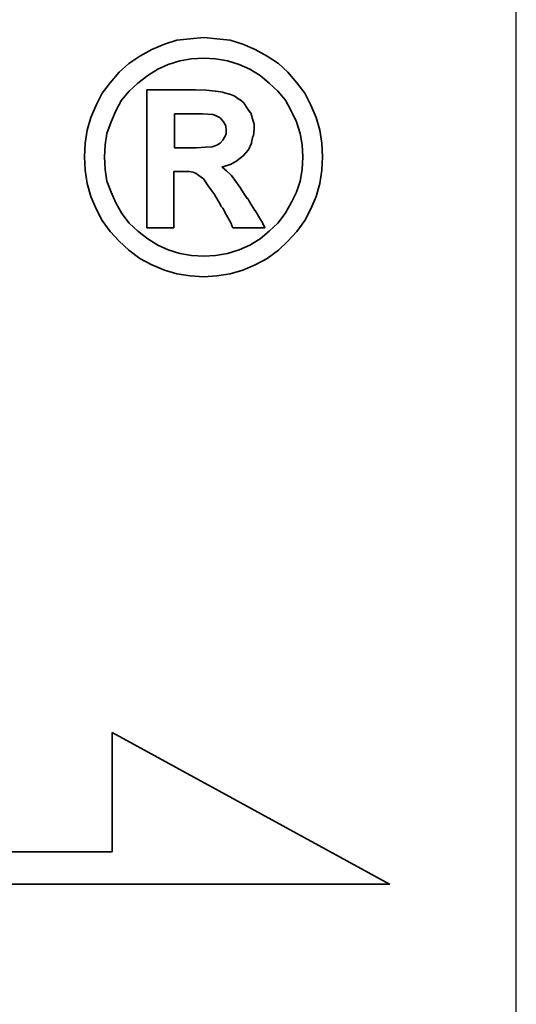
# Model space of a CAD drawing. Header units: millimetres. Extents: x -69 to 445, y -85 to 100.
# Tile 109 of 112: x 299.93 to 301.44, y 2.01 to 5.01. Entities that reach past the tile are written whole.
import ezdxf

# ---------------------------------------------------------------- set-up
doc = ezdxf.new("R2010")
doc.units = ezdxf.units.MM
for name, color, linetype in [('DIM', 4, 'Continuous'), ('layer 1', 7, 'Continuous'), ('OUT', 3, 'Continuous')]:
    doc.layers.add(name, color=color, linetype=linetype)

# ---------------------------------------------------------------- blocks, each defined once
blk = doc.blocks.new('TBI MOTION logo(完整正式版)')
at = {"layer": 'layer 1', "color": 22, "lineweight": 35}
for points, knots in [([(81.20634, 4.98624), (81.20634, 4.98624), (81.18649, 5.32862), (81.18649, 5.32862), (81.18649, 5.32862), (81.18649, 5.32862), (81.13886, 5.66206), (81.13886, 5.66206), (81.13886, 5.66206), (81.13886, 5.66206), (81.04359, 5.97764), (81.04359, 5.97764), (81.04359, 5.97764), (81.04359, 5.97764), (80.91061, 6.29124), (80.91061, 6.29124), (80.91061, 6.29124), (80.91061, 6.29124), (80.75778, 6.58697), (80.75778, 6.58697), (80.75778, 6.58697), (80.75778, 6.58697), (80.5593, 6.85294), (80.5593, 6.85294), (80.5593, 6.85294), (80.5593, 6.85294), (80.33105, 7.1189), (80.33105, 7.1189), (80.33105, 7.1189), (80.33105, 7.1189), (80.09287, 7.33921), (80.09287, 7.33921), (80.09287, 7.33921), (80.09287, 7.33921), (79.815, 7.51982), (79.815, 7.51982), (79.815, 7.51982), (79.815, 7.51982), (79.51133, 7.69051), (79.51133, 7.69051), (79.51133, 7.69051), (79.51133, 7.69051), (79.19773, 7.8235), (79.19773, 7.8235), (79.19773, 7.8235), (79.19773, 7.8235), (78.88215, 7.91877), (78.88215, 7.91877), (78.88215, 7.91877), (78.88215, 7.91877), (78.54871, 7.95846), (78.54871, 7.95846), (78.54871, 7.95846), (78.54871, 7.95846), (78.21526, 7.98625), (78.21526, 7.98625), (78.21526, 7.98625), (78.21526, 7.98625), (77.87388, 7.95846), (77.87388, 7.95846), (77.87388, 7.95846), (77.87388, 7.95846), (77.54044, 7.91877), (77.54044, 7.91877), (77.54044, 7.91877), (77.54044, 7.91877), (77.22485, 7.8235), (77.22485, 7.8235), (77.22485, 7.8235), (77.22485, 7.8235), (76.91027, 7.69051), (76.91027, 7.69051), (76.91027, 7.69051), (76.91027, 7.69051), (76.6056, 7.51982), (76.6056, 7.51982), (76.6056, 7.51982), (76.6056, 7.51982), (76.32972, 7.33921), (76.32972, 7.33921), (76.32972, 7.33921), (76.32972, 7.33921), (76.09154, 7.1189), (76.09154, 7.1189), (76.09154, 7.1189), (76.09154, 7.1189), (75.86329, 6.85294), (75.86329, 6.85294), (75.86329, 6.85294), (75.86329, 6.85294), (75.66382, 6.58697), (75.66382, 6.58697), (75.66382, 6.58697), (75.66382, 6.58697), (75.51099, 6.29124), (75.51099, 6.29124), (75.51099, 6.29124), (75.51099, 6.29124), (75.37702, 5.97764), (75.37702, 5.97764), (75.37702, 5.97764), (75.37702, 5.97764), (75.28175, 5.66206), (75.28175, 5.66206), (75.28175, 5.66206), (75.28175, 5.66206), (75.23411, 5.32862), (75.23411, 5.32862), (75.23411, 5.32862), (75.23411, 5.32862), (75.21625, 4.98624), (75.21625, 4.98624), (75.21625, 4.98624), (75.21625, 4.98624), (75.23411, 4.6528), (75.23411, 4.6528), (75.23411, 4.6528), (75.23411, 4.6528), (75.28175, 4.32035), (75.28175, 4.32035), (75.28175, 4.32035), (75.28175, 4.32035), (75.37702, 3.99583), (75.37702, 3.99583), (75.37702, 3.99583), (75.37702, 3.99583), (75.51099, 3.68224), (75.51099, 3.68224), (75.51099, 3.68224), (75.51099, 3.68224), (75.66382, 3.38749), (75.66382, 3.38749), (75.66382, 3.38749), (75.66382, 3.38749), (75.86329, 3.10963), (75.86329, 3.10963), (75.86329, 3.10963), (75.86329, 3.10963), (76.09154, 2.87145), (76.09154, 2.87145), (76.09154, 2.87145), (76.09154, 2.87145), (76.32972, 2.6432), (76.32972, 2.6432), (76.32972, 2.6432), (76.32972, 2.6432), (76.6056, 2.43381), (76.6056, 2.43381), (76.6056, 2.43381), (76.6056, 2.43381), (76.91027, 2.27205), (76.91027, 2.27205), (76.91027, 2.27205), (76.91027, 2.27205), (77.22485, 2.13906), (77.22485, 2.13906), (77.22485, 2.13906), (77.22485, 2.13906), (77.54044, 2.0438), (77.54044, 2.0438), (77.54044, 2.0438), (77.54044, 2.0438), (77.87388, 1.99616), (77.87388, 1.99616), (77.87388, 1.99616), (77.87388, 1.99616), (78.21526, 1.97631), (78.21526, 1.97631), (78.21526, 1.97631), (78.21526, 1.97631), (78.54871, 1.99616), (78.54871, 1.99616), (78.54871, 1.99616), (78.54871, 1.99616), (78.88215, 2.0438), (78.88215, 2.0438), (78.88215, 2.0438), (78.88215, 2.0438), (79.19773, 2.13906), (79.19773, 2.13906), (79.19773, 2.13906), (79.19773, 2.13906), (79.51133, 2.27205), (79.51133, 2.27205), (79.51133, 2.27205), (79.51133, 2.27205), (79.815, 2.43381), (79.815, 2.43381), (79.815, 2.43381), (79.815, 2.43381), (80.09287, 2.6432), (80.09287, 2.6432), (80.09287, 2.6432), (80.09287, 2.6432), (80.33105, 2.87145), (80.33105, 2.87145), (80.33105, 2.87145), (80.33105, 2.87145), (80.5593, 3.10963), (80.5593, 3.10963), (80.5593, 3.10963), (80.5593, 3.10963), (80.75778, 3.38749), (80.75778, 3.38749), (80.75778, 3.38749), (80.75778, 3.38749), (80.91061, 3.68224), (80.91061, 3.68224), (80.91061, 3.68224), (80.91061, 3.68224), (81.04359, 3.99583), (81.04359, 3.99583), (81.04359, 3.99583), (81.04359, 3.99583), (81.13886, 4.32035), (81.13886, 4.32035), (81.13886, 4.32035), (81.13886, 4.32035), (81.18649, 4.6528), (81.18649, 4.6528), (81.18649, 4.6528), (81.18649, 4.6528), (81.20634, 4.98624), (81.20634, 4.98624)], [0, 0, 0, 0, 0.01785714, 0.01785714, 0.01785714, 0.01785714, 0.03571429, 0.03571429, 0.03571429, 0.03571429, 0.05357143, 0.05357143, 0.05357143, 0.05357143, 0.07142857, 0.07142857, 0.07142857, 0.07142857, 0.08928571, 0.08928571, 0.08928571, 0.08928571, 0.10714286, 0.10714286, 0.10714286, 0.10714286, 0.125, 0.125, 0.125, 0.125, 0.14285714, 0.14285714, 0.14285714, 0.14285714, 0.16071429, 0.16071429, 0.16071429, 0.16071429, 0.17857143, 0.17857143, 0.17857143, 0.17857143, 0.19642857, 0.19642857, 0.19642857, 0.19642857, 0.21428571, 0.21428571, 0.21428571, 0.21428571, 0.23214286, 0.23214286, 0.23214286, 0.23214286, 0.25, 0.25, 0.25, 0.25, 0.26785714, 0.26785714, 0.26785714, 0.26785714, 0.28571429, 0.28571429, 0.28571429, 0.28571429, 0.30357143, 0.30357143, 0.30357143, 0.30357143, 0.32142857, 0.32142857, 0.32142857, 0.32142857, 0.33928571, 0.33928571, 0.33928571, 0.33928571, 0.35714286, 0.35714286, 0.35714286, 0.35714286, 0.375, 0.375, 0.375, 0.375, 0.39285714, 0.39285714, 0.39285714, 0.39285714, 0.41071429, 0.41071429, 0.41071429, 0.41071429, 0.42857143, 0.42857143, 0.42857143, 0.42857143, 0.44642857, 0.44642857, 0.44642857, 0.44642857, 0.46428571, 0.46428571, 0.46428571, 0.46428571, 0.48214286, 0.48214286, 0.48214286, 0.48214286, 0.5, 0.5, 0.5, 0.5, 0.51785714, 0.51785714, 0.51785714, 0.51785714, 0.53571429, 0.53571429, 0.53571429, 0.53571429, 0.55357143, 0.55357143, 0.55357143, 0.55357143, 0.57142857, 0.57142857, 0.57142857, 0.57142857, 0.58928571, 0.58928571, 0.58928571, 0.58928571, 0.60714286, 0.60714286, 0.60714286, 0.60714286, 0.625, 0.625, 0.625, 0.625, 0.64285714, 0.64285714, 0.64285714, 0.64285714, 0.66071429, 0.66071429, 0.66071429, 0.66071429, 0.67857143, 0.67857143, 0.67857143, 0.67857143, 0.69642857, 0.69642857, 0.69642857, 0.69642857, 0.71428571, 0.71428571, 0.71428571, 0.71428571, 0.73214286, 0.73214286, 0.73214286, 0.73214286, 0.75, 0.75, 0.75, 0.75, 0.76785714, 0.76785714, 0.76785714, 0.76785714, 0.78571429, 0.78571429, 0.78571429, 0.78571429, 0.80357143, 0.80357143, 0.80357143, 0.80357143, 0.82142857, 0.82142857, 0.82142857, 0.82142857, 0.83928571, 0.83928571, 0.83928571, 0.83928571, 0.85714286, 0.85714286, 0.85714286, 0.85714286, 0.875, 0.875, 0.875, 0.875, 0.89285714, 0.89285714, 0.89285714, 0.89285714, 0.91071429, 0.91071429, 0.91071429, 0.91071429, 0.92857143, 0.92857143, 0.92857143, 0.92857143, 0.94642857, 0.94642857, 0.94642857, 0.94642857, 0.96428571, 0.96428571, 0.96428571, 0.96428571, 0.98214286, 0.98214286, 0.98214286, 0.98214286, 1, 1, 1, 1]), ([(80.71014, 4.98624), (80.71014, 4.98624), (80.69129, 5.29091), (80.69129, 5.29091), (80.69129, 5.29091), (80.69129, 5.29091), (80.64464, 5.57672), (80.64464, 5.57672), (80.64464, 5.57672), (80.64464, 5.57672), (80.54937, 5.87245), (80.54937, 5.87245), (80.54937, 5.87245), (80.54937, 5.87245), (80.41639, 6.14833), (80.41639, 6.14833), (80.41639, 6.14833), (80.41639, 6.14833), (80.27349, 6.41429), (80.27349, 6.41429), (80.27349, 6.41429), (80.27349, 6.41429), (80.08295, 6.64255), (80.08295, 6.64255), (80.08295, 6.64255), (80.08295, 6.64255), (79.86264, 6.84301), (79.86264, 6.84301), (79.86264, 6.84301), (79.86264, 6.84301), (79.63439, 7.03355), (79.63439, 7.03355), (79.63439, 7.03355), (79.63439, 7.03355), (79.37835, 7.1963), (79.37835, 7.1963), (79.37835, 7.1963), (79.37835, 7.1963), (79.10246, 7.30944), (79.10246, 7.30944), (79.10246, 7.30944), (79.10246, 7.30944), (78.81665, 7.40471), (78.81665, 7.40471), (78.81665, 7.40471), (78.81665, 7.40471), (78.511, 7.45234), (78.511, 7.45234), (78.511, 7.45234), (78.511, 7.45234), (78.21526, 7.47219), (78.21526, 7.47219), (78.21526, 7.47219), (78.21526, 7.47219), (77.9106, 7.45234), (77.9106, 7.45234), (77.9106, 7.45234), (77.9106, 7.45234), (77.61685, 7.40471), (77.61685, 7.40471), (77.61685, 7.40471), (77.61685, 7.40471), (77.32012, 7.30944), (77.32012, 7.30944), (77.32012, 7.30944), (77.32012, 7.30944), (77.06309, 7.1963), (77.06309, 7.1963), (77.06309, 7.1963), (77.06309, 7.1963), (76.80606, 7.03355), (76.80606, 7.03355), (76.80606, 7.03355), (76.80606, 7.03355), (76.55797, 6.84301), (76.55797, 6.84301), (76.55797, 6.84301), (76.55797, 6.84301), (76.34063, 6.64255), (76.34063, 6.64255), (76.34063, 6.64255), (76.34063, 6.64255), (76.1491, 6.41429), (76.1491, 6.41429), (76.1491, 6.41429), (76.1491, 6.41429), (76.0062, 6.14833), (76.0062, 6.14833), (76.0062, 6.14833), (76.0062, 6.14833), (75.88314, 5.87245), (75.88314, 5.87245), (75.88314, 5.87245), (75.88314, 5.87245), (75.77794, 5.57672), (75.77794, 5.57672), (75.77794, 5.57672), (75.77794, 5.57672), (75.73924, 5.29091), (75.73924, 5.29091), (75.73924, 5.29091), (75.73924, 5.29091), (75.72039, 4.98624), (75.72039, 4.98624), (75.72039, 4.98624), (75.72039, 4.98624), (75.73924, 4.67165), (75.73924, 4.67165), (75.73924, 4.67165), (75.73924, 4.67165), (75.77794, 4.37791), (75.77794, 4.37791), (75.77794, 4.37791), (75.77794, 4.37791), (75.88314, 4.10102), (75.88314, 4.10102), (75.88314, 4.10102), (75.88314, 4.10102), (76.0062, 3.83407), (76.0062, 3.83407), (76.0062, 3.83407), (76.0062, 3.83407), (76.15902, 3.56811), (76.15902, 3.56811), (76.15902, 3.56811), (76.15902, 3.56811), (76.34063, 3.32001), (76.34063, 3.32001), (76.34063, 3.32001), (76.34063, 3.32001), (76.55797, 3.11955), (76.55797, 3.11955), (76.55797, 3.11955), (76.55797, 3.11955), (76.80606, 2.92901), (76.80606, 2.92901), (76.80606, 2.92901), (76.80606, 2.92901), (77.06309, 2.76725), (77.06309, 2.76725), (77.06309, 2.76725), (77.06309, 2.76725), (77.32012, 2.65412), (77.32012, 2.65412), (77.32012, 2.65412), (77.32012, 2.65412), (77.61685, 2.55786), (77.61685, 2.55786), (77.61685, 2.55786), (77.61685, 2.55786), (77.9106, 2.51022), (77.9106, 2.51022), (77.9106, 2.51022), (77.9106, 2.51022), (78.21526, 2.49137), (78.21526, 2.49137), (78.21526, 2.49137), (78.21526, 2.49137), (78.511, 2.51022), (78.511, 2.51022), (78.511, 2.51022), (78.511, 2.51022), (78.81665, 2.55786), (78.81665, 2.55786), (78.81665, 2.55786), (78.81665, 2.55786), (79.10246, 2.65412), (79.10246, 2.65412), (79.10246, 2.65412), (79.10246, 2.65412), (79.37835, 2.76725), (79.37835, 2.76725), (79.37835, 2.76725), (79.37835, 2.76725), (79.63439, 2.92901), (79.63439, 2.92901), (79.63439, 2.92901), (79.63439, 2.92901), (79.86264, 3.11955), (79.86264, 3.11955), (79.86264, 3.11955), (79.86264, 3.11955), (80.08295, 3.32001), (80.08295, 3.32001), (80.08295, 3.32001), (80.08295, 3.32001), (80.26356, 3.56811), (80.26356, 3.56811), (80.26356, 3.56811), (80.26356, 3.56811), (80.41639, 3.83407), (80.41639, 3.83407), (80.41639, 3.83407), (80.41639, 3.83407), (80.54937, 4.10102), (80.54937, 4.10102), (80.54937, 4.10102), (80.54937, 4.10102), (80.64464, 4.37791), (80.64464, 4.37791), (80.64464, 4.37791), (80.64464, 4.37791), (80.69129, 4.67165), (80.69129, 4.67165), (80.69129, 4.67165), (80.69129, 4.67165), (80.71014, 4.98624), (80.71014, 4.98624)], [0, 0, 0, 0, 0.01923077, 0.01923077, 0.01923077, 0.01923077, 0.03846154, 0.03846154, 0.03846154, 0.03846154, 0.05769231, 0.05769231, 0.05769231, 0.05769231, 0.07692308, 0.07692308, 0.07692308, 0.07692308, 0.09615385, 0.09615385, 0.09615385, 0.09615385, 0.11538462, 0.11538462, 0.11538462, 0.11538462, 0.13461538, 0.13461538, 0.13461538, 0.13461538, 0.15384615, 0.15384615, 0.15384615, 0.15384615, 0.17307692, 0.17307692, 0.17307692, 0.17307692, 0.19230769, 0.19230769, 0.19230769, 0.19230769, 0.21153846, 0.21153846, 0.21153846, 0.21153846, 0.23076923, 0.23076923, 0.23076923, 0.23076923, 0.25, 0.25, 0.25, 0.25, 0.26923077, 0.26923077, 0.26923077, 0.26923077, 0.28846154, 0.28846154, 0.28846154, 0.28846154, 0.30769231, 0.30769231, 0.30769231, 0.30769231, 0.32692308, 0.32692308, 0.32692308, 0.32692308, 0.34615385, 0.34615385, 0.34615385, 0.34615385, 0.36538462, 0.36538462, 0.36538462, 0.36538462, 0.38461538, 0.38461538, 0.38461538, 0.38461538, 0.40384615, 0.40384615, 0.40384615, 0.40384615, 0.42307692, 0.42307692, 0.42307692, 0.42307692, 0.44230769, 0.44230769, 0.44230769, 0.44230769, 0.46153846, 0.46153846, 0.46153846, 0.46153846, 0.48076923, 0.48076923, 0.48076923, 0.48076923, 0.5, 0.5, 0.5, 0.5, 0.51923077, 0.51923077, 0.51923077, 0.51923077, 0.53846154, 0.53846154, 0.53846154, 0.53846154, 0.55769231, 0.55769231, 0.55769231, 0.55769231, 0.57692308, 0.57692308, 0.57692308, 0.57692308, 0.59615385, 0.59615385, 0.59615385, 0.59615385, 0.61538462, 0.61538462, 0.61538462, 0.61538462, 0.63461538, 0.63461538, 0.63461538, 0.63461538, 0.65384615, 0.65384615, 0.65384615, 0.65384615, 0.67307692, 0.67307692, 0.67307692, 0.67307692, 0.69230769, 0.69230769, 0.69230769, 0.69230769, 0.71153846, 0.71153846, 0.71153846, 0.71153846, 0.73076923, 0.73076923, 0.73076923, 0.73076923, 0.75, 0.75, 0.75, 0.75, 0.76923077, 0.76923077, 0.76923077, 0.76923077, 0.78846154, 0.78846154, 0.78846154, 0.78846154, 0.80769231, 0.80769231, 0.80769231, 0.80769231, 0.82692308, 0.82692308, 0.82692308, 0.82692308, 0.84615385, 0.84615385, 0.84615385, 0.84615385, 0.86538462, 0.86538462, 0.86538462, 0.86538462, 0.88461538, 0.88461538, 0.88461538, 0.88461538, 0.90384615, 0.90384615, 0.90384615, 0.90384615, 0.92307692, 0.92307692, 0.92307692, 0.92307692, 0.94230769, 0.94230769, 0.94230769, 0.94230769, 0.96153846, 0.96153846, 0.96153846, 0.96153846, 0.98076923, 0.98076923, 0.98076923, 0.98076923, 1, 1, 1, 1]), ([(76.78721, 3.2823), (76.78721, 3.2823), (76.78721, 3.32001), (76.78721, 3.32001), (76.78721, 3.32001), (76.78721, 3.32001), (76.78721, 3.42422), (76.78721, 3.42422), (76.78721, 3.42422), (76.78721, 3.42422), (76.78721, 3.59689), (76.78721, 3.59689), (76.78721, 3.59689), (76.78721, 3.59689), (76.78721, 3.80529), (76.78721, 3.80529), (76.78721, 3.80529), (76.78721, 3.80529), (76.78721, 4.0524), (76.78721, 4.0524), (76.78721, 4.0524), (76.78721, 4.0524), (76.78721, 4.32035), (76.78721, 4.32035), (76.78721, 4.32035), (76.78721, 4.32035), (76.78721, 4.92868), (76.78721, 4.92868), (76.78721, 4.92868), (76.78721, 4.92868), (76.78721, 5.53801), (76.78721, 5.53801), (76.78721, 5.53801), (76.78721, 5.53801), (76.78721, 5.82482), (76.78721, 5.82482), (76.78721, 5.82482), (76.78721, 5.82482), (76.78721, 6.07291), (76.78721, 6.07291), (76.78721, 6.07291), (76.78721, 6.07291), (76.78721, 6.30017), (76.78721, 6.30017), (76.78721, 6.30017), (76.78721, 6.30017), (76.78721, 6.45399), (76.78721, 6.45399), (76.78721, 6.45399), (76.78721, 6.45399), (76.78721, 6.5572), (76.78721, 6.5572), (76.78721, 6.5572), (76.78721, 6.5572), (76.78721, 6.59689), (76.78721, 6.59689), (76.78721, 6.59689), (76.78721, 6.59689), (76.78721, 6.67232), (76.78721, 6.67232), (76.78721, 6.67232), (76.78721, 6.67232), (76.8537, 6.67232), (76.8537, 6.67232), (76.8537, 6.67232), (76.8537, 6.67232), (76.87355, 6.67232), (76.87355, 6.67232), (76.87355, 6.67232), (76.87355, 6.67232), (76.91027, 6.67232), (76.91027, 6.67232), (76.91027, 6.67232), (76.91027, 6.67232), (77.04424, 6.67232), (77.04424, 6.67232), (77.04424, 6.67232), (77.04424, 6.67232), (77.22485, 6.67232), (77.22485, 6.67232), (77.22485, 6.67232), (77.22485, 6.67232), (77.43524, 6.67232), (77.43524, 6.67232), (77.43524, 6.67232), (77.43524, 6.67232), (77.65357, 6.67232), (77.65357, 6.67232), (77.65357, 6.67232), (77.65357, 6.67232), (77.82625, 6.67232), (77.82625, 6.67232), (77.82625, 6.67232), (77.82625, 6.67232), (77.94037, 6.67232), (77.94037, 6.67232), (77.94037, 6.67232), (77.94037, 6.67232), (77.97709, 6.67232), (77.97709, 6.67232), (77.97709, 6.67232), (77.97709, 6.67232), (77.99694, 6.67232), (77.99694, 6.67232), (77.99694, 6.67232), (77.99694, 6.67232), (78.00686, 6.67232), (78.00686, 6.67232), (78.00686, 6.67232), (78.00686, 6.67232), (78.28275, 6.6624), (78.28275, 6.6624), (78.28275, 6.6624), (78.28275, 6.6624), (78.50107, 6.64255), (78.50107, 6.64255), (78.50107, 6.64255), (78.50107, 6.64255), (78.511, 6.64255), (78.511, 6.64255), (78.511, 6.64255), (78.511, 6.64255), (78.70154, 6.61476), (78.70154, 6.61476), (78.70154, 6.61476), (78.70154, 6.61476), (78.70154, 6.60483), (78.70154, 6.60483), (78.70154, 6.60483), (78.70154, 6.60483), (78.86429, 6.56713), (78.86429, 6.56713), (78.86429, 6.56713), (78.86429, 6.56713), (78.87223, 6.56713), (78.87223, 6.56713), (78.87223, 6.56713), (78.87223, 6.56713), (78.99727, 6.51056), (78.99727, 6.51056), (78.99727, 6.51056), (78.99727, 6.51056), (79.00719, 6.51056), (79.00719, 6.51056), (79.00719, 6.51056), (79.00719, 6.51056), (79.00719, 6.50162), (79.00719, 6.50162), (79.00719, 6.50162), (79.00719, 6.50162), (79.1104, 6.43415), (79.1104, 6.43415), (79.1104, 6.43415), (79.1104, 6.43415), (79.12132, 6.43415), (79.12132, 6.43415), (79.12132, 6.43415), (79.12132, 6.43415), (79.22552, 6.34781), (79.22552, 6.34781), (79.22552, 6.34781), (79.22552, 6.34781), (79.23544, 6.33888), (79.23544, 6.33888), (79.23544, 6.33888), (79.23544, 6.33888), (79.23544, 6.32895), (79.23544, 6.32895), (79.23544, 6.32895), (79.23544, 6.32895), (79.31087, 6.21483), (79.31087, 6.21483), (79.31087, 6.21483), (79.31087, 6.21483), (79.38629, 6.1007), (79.38629, 6.1007), (79.38629, 6.1007), (79.38629, 6.1007), (79.3972, 6.1007), (79.3972, 6.1007), (79.3972, 6.1007), (79.3972, 6.1007), (79.3972, 6.09078), (79.3972, 6.09078), (79.3972, 6.09078), (79.3972, 6.09078), (79.43392, 5.97764), (79.43392, 5.97764), (79.43392, 5.97764), (79.43392, 5.97764), (79.43392, 5.96772), (79.43392, 5.96772), (79.43392, 5.96772), (79.43392, 5.96772), (79.47362, 5.83474), (79.47362, 5.83474), (79.47362, 5.83474), (79.47362, 5.83474), (79.48156, 5.82482), (79.48156, 5.82482), (79.48156, 5.82482), (79.48156, 5.82482), (79.48156, 5.69977), (79.48156, 5.69977), (79.48156, 5.69977), (79.48156, 5.69977), (79.48156, 5.69183), (79.48156, 5.69183), (79.48156, 5.69183), (79.48156, 5.69183), (79.4637, 5.51915), (79.4637, 5.51915), (79.4637, 5.51915), (79.4637, 5.51915), (79.4637, 5.51122), (79.4637, 5.51122), (79.4637, 5.51122), (79.4637, 5.51122), (79.45377, 5.51122), (79.45377, 5.51122), (79.45377, 5.51122), (79.45377, 5.51122), (79.41507, 5.34847), (79.41507, 5.34847), (79.41507, 5.34847), (79.41507, 5.34847), (79.41507, 5.33854), (79.41507, 5.33854), (79.41507, 5.33854), (79.41507, 5.33854), (79.41507, 5.32862), (79.41507, 5.32862), (79.41507, 5.32862), (79.41507, 5.32862), (79.33865, 5.16785), (79.33865, 5.16785), (79.33865, 5.16785), (79.33865, 5.16785), (79.33071, 5.15693), (79.33071, 5.15693), (79.33071, 5.15693), (79.33071, 5.15693), (79.2156, 5.02495), (79.2156, 5.02495), (79.2156, 5.02495), (79.2156, 5.02495), (79.20567, 5.01502), (79.20567, 5.01502), (79.20567, 5.01502), (79.20567, 5.01502), (79.05483, 4.89991), (79.05483, 4.89991), (79.05483, 4.89991), (79.05483, 4.89991), (79.04491, 4.89197), (79.04491, 4.89197), (79.04491, 4.89197), (79.04491, 4.89197), (78.89208, 4.7967), (78.89208, 4.7967), (78.89208, 4.7967), (78.89208, 4.7967), (78.88215, 4.7967), (78.88215, 4.7967), (78.88215, 4.7967), (78.88215, 4.7967), (78.69161, 4.73913), (78.69161, 4.73913), (78.69161, 4.73913), (78.69161, 4.73913), (78.68169, 4.73913), (78.68169, 4.73913), (78.68169, 4.73913), (78.68169, 4.73913), (78.68169, 4.72921), (78.68169, 4.72921), (78.68169, 4.72921), (78.68169, 4.72921), (78.78688, 4.63394), (78.78688, 4.63394), (78.78688, 4.63394), (78.78688, 4.63394), (78.902, 4.52875), (78.902, 4.52875), (78.902, 4.52875), (78.902, 4.52875), (78.91093, 4.52081), (78.91093, 4.52081), (78.91093, 4.52081), (78.91093, 4.52081), (79.02506, 4.36798), (79.02506, 4.36798), (79.02506, 4.36798), (79.02506, 4.36798), (79.1501, 4.1953), (79.1501, 4.1953), (79.1501, 4.1953), (79.1501, 4.1953), (79.1501, 4.18736), (79.1501, 4.18736), (79.1501, 4.18736), (79.1501, 4.18736), (79.29201, 3.96705), (79.29201, 3.96705), (79.29201, 3.96705), (79.29201, 3.96705), (79.31087, 3.93828), (79.31087, 3.93828), (79.31087, 3.93828), (79.31087, 3.93828), (79.32079, 3.93828), (79.32079, 3.93828), (79.32079, 3.93828), (79.32079, 3.93828), (79.3585, 3.87178), (79.3585, 3.87178), (79.3585, 3.87178), (79.3585, 3.87178), (79.50141, 3.64353), (79.50141, 3.64353), (79.50141, 3.64353), (79.50141, 3.64353), (79.51133, 3.64353), (79.51133, 3.64353), (79.51133, 3.64353), (79.51133, 3.64353), (79.64431, 3.41528), (79.64431, 3.41528), (79.64431, 3.41528), (79.64431, 3.41528), (79.68202, 3.3478), (79.68202, 3.3478), (79.68202, 3.3478), (79.68202, 3.3478), (79.70187, 3.31009), (79.70187, 3.31009), (79.70187, 3.31009), (79.70187, 3.31009), (79.7495, 3.2049), (79.7495, 3.2049), (79.7495, 3.2049), (79.7495, 3.2049), (79.64431, 3.2049), (79.64431, 3.2049), (79.64431, 3.2049), (79.64431, 3.2049), (79.62546, 3.2049), (79.62546, 3.2049), (79.62546, 3.2049), (79.62546, 3.2049), (79.53912, 3.2049), (79.53912, 3.2049), (79.53912, 3.2049), (79.53912, 3.2049), (79.31087, 3.2049), (79.31087, 3.2049), (79.31087, 3.2049), (79.31087, 3.2049), (79.08262, 3.2049), (79.08262, 3.2049), (79.08262, 3.2049), (79.08262, 3.2049), (79.00719, 3.2049), (79.00719, 3.2049), (79.00719, 3.2049), (79.00719, 3.2049), (78.98735, 3.2049), (78.98735, 3.2049), (78.98735, 3.2049), (78.98735, 3.2049), (78.94964, 3.2049), (78.94964, 3.2049), (78.94964, 3.2049), (78.94964, 3.2049), (78.92979, 3.24459), (78.92979, 3.24459), (78.92979, 3.24459), (78.92979, 3.24459), (78.91093, 3.2823), (78.91093, 3.2823), (78.91093, 3.2823), (78.91093, 3.2823), (78.91093, 3.29223), (78.91093, 3.29223), (78.91093, 3.29223), (78.91093, 3.29223), (78.89208, 3.3478), (78.89208, 3.3478), (78.89208, 3.3478), (78.89208, 3.3478), (78.78688, 3.52048), (78.78688, 3.52048), (78.78688, 3.52048), (78.78688, 3.52048), (78.69161, 3.7001), (78.69161, 3.7001), (78.69161, 3.7001), (78.69161, 3.7001), (78.6539, 3.7388), (78.6539, 3.7388), (78.6539, 3.7388), (78.6539, 3.7388), (78.64398, 3.74873), (78.64398, 3.74873), (78.64398, 3.74873), (78.64398, 3.74873), (78.64398, 3.75766), (78.64398, 3.75766), (78.64398, 3.75766), (78.64398, 3.75766), (78.63405, 3.78644), (78.63405, 3.78644), (78.63405, 3.78644), (78.63405, 3.78644), (78.48321, 4.04347), (78.48321, 4.04347), (78.48321, 4.04347), (78.48321, 4.04347), (78.33038, 4.2618), (78.33038, 4.2618), (78.33038, 4.2618), (78.33038, 4.2618), (78.20732, 4.43447), (78.20732, 4.43447), (78.20732, 4.43447), (78.20732, 4.43447), (78.09221, 4.52081), (78.09221, 4.52081), (78.09221, 4.52081), (78.09221, 4.52081), (78.02472, 4.56845), (78.02472, 4.56845), (78.02472, 4.56845), (78.02472, 4.56845), (77.9493, 4.60616), (77.9493, 4.60616), (77.9493, 4.60616), (77.9493, 4.60616), (77.8451, 4.61608), (77.8451, 4.61608), (77.8451, 4.61608), (77.8451, 4.61608), (77.71113, 4.61608), (77.71113, 4.61608), (77.71113, 4.61608), (77.71113, 4.61608), (77.69128, 4.61608), (77.69128, 4.61608), (77.69128, 4.61608), (77.69128, 4.61608), (77.67342, 4.61608), (77.67342, 4.61608), (77.67342, 4.61608), (77.67342, 4.61608), (77.5583, 4.61608), (77.5583, 4.61608), (77.5583, 4.61608), (77.5583, 4.61608), (77.46303, 4.61608), (77.46303, 4.61608), (77.46303, 4.61608), (77.46303, 4.61608), (77.46303, 4.54761), (77.46303, 4.54761), (77.46303, 4.54761), (77.46303, 4.54761), (77.46303, 4.47318), (77.46303, 4.47318), (77.46303, 4.47318), (77.46303, 4.47318), (77.46303, 4.24294), (77.46303, 4.24294), (77.46303, 4.24294), (77.46303, 4.24294), (77.46303, 3.99583), (77.46303, 3.99583), (77.46303, 3.99583), (77.46303, 3.99583), (77.46303, 3.72888), (77.46303, 3.72888), (77.46303, 3.72888), (77.46303, 3.72888), (77.46303, 3.51055), (77.46303, 3.51055), (77.46303, 3.51055), (77.46303, 3.51055), (77.46303, 3.42422), (77.46303, 3.42422), (77.46303, 3.42422), (77.46303, 3.42422), (77.46303, 3.35773), (77.46303, 3.35773), (77.46303, 3.35773), (77.46303, 3.35773), (77.46303, 3.30017), (77.46303, 3.30017), (77.46303, 3.30017), (77.46303, 3.30017), (77.46303, 3.2823), (77.46303, 3.2823), (77.46303, 3.2823), (77.46303, 3.2823), (77.46303, 3.2049), (77.46303, 3.2049), (77.46303, 3.2049), (77.46303, 3.2049), (77.39753, 3.2049), (77.39753, 3.2049), (77.39753, 3.2049), (77.39753, 3.2049), (77.37768, 3.2049), (77.37768, 3.2049), (77.37768, 3.2049), (77.37768, 3.2049), (77.32012, 3.2049), (77.32012, 3.2049), (77.32012, 3.2049), (77.32012, 3.2049), (77.12165, 3.2049), (77.12165, 3.2049), (77.12165, 3.2049), (77.12165, 3.2049), (76.94897, 3.2049), (76.94897, 3.2049), (76.94897, 3.2049), (76.94897, 3.2049), (76.8924, 3.2049), (76.8924, 3.2049), (76.8924, 3.2049), (76.8924, 3.2049), (76.8537, 3.2049), (76.8537, 3.2049), (76.8537, 3.2049), (76.8537, 3.2049), (76.78721, 3.2049), (76.78721, 3.2049), (76.78721, 3.2049), (76.78721, 3.2049), (76.78721, 3.2823), (76.78721, 3.2823)], [0, 0, 0, 0, 0.00740741, 0.00740741, 0.00740741, 0.00740741, 0.01481481, 0.01481481, 0.01481481, 0.01481481, 0.02222222, 0.02222222, 0.02222222, 0.02222222, 0.02962963, 0.02962963, 0.02962963, 0.02962963, 0.03703704, 0.03703704, 0.03703704, 0.03703704, 0.04444444, 0.04444444, 0.04444444, 0.04444444, 0.05185185, 0.05185185, 0.05185185, 0.05185185, 0.05925926, 0.05925926, 0.05925926, 0.05925926, 0.06666667, 0.06666667, 0.06666667, 0.06666667, 0.07407407, 0.07407407, 0.07407407, 0.07407407, 0.08148148, 0.08148148, 0.08148148, 0.08148148, 0.08888889, 0.08888889, 0.08888889, 0.08888889, 0.0962963, 0.0962963, 0.0962963, 0.0962963, 0.1037037, 0.1037037, 0.1037037, 0.1037037, 0.11111111, 0.11111111, 0.11111111, 0.11111111, 0.11851852, 0.11851852, 0.11851852, 0.11851852, 0.12592593, 0.12592593, 0.12592593, 0.12592593, 0.13333333, 0.13333333, 0.13333333, 0.13333333, 0.14074074, 0.14074074, 0.14074074, 0.14074074, 0.14814815, 0.14814815, 0.14814815, 0.14814815, 0.15555556, 0.15555556, 0.15555556, 0.15555556, 0.16296296, 0.16296296, 0.16296296, 0.16296296, 0.17037037, 0.17037037, 0.17037037, 0.17037037, 0.17777778, 0.17777778, 0.17777778, 0.17777778, 0.18518519, 0.18518519, 0.18518519, 0.18518519, 0.19259259, 0.19259259, 0.19259259, 0.19259259, 0.2, 0.2, 0.2, 0.2, 0.20740741, 0.20740741, 0.20740741, 0.20740741, 0.21481481, 0.21481481, 0.21481481, 0.21481481, 0.22222222, 0.22222222, 0.22222222, 0.22222222, 0.22962963, 0.22962963, 0.22962963, 0.22962963, 0.23703704, 0.23703704, 0.23703704, 0.23703704, 0.24444444, 0.24444444, 0.24444444, 0.24444444, 0.25185185, 0.25185185, 0.25185185, 0.25185185, 0.25925926, 0.25925926, 0.25925926, 0.25925926, 0.26666667, 0.26666667, 0.26666667, 0.26666667, 0.27407407, 0.27407407, 0.27407407, 0.27407407, 0.28148148, 0.28148148, 0.28148148, 0.28148148, 0.28888889, 0.28888889, 0.28888889, 0.28888889, 0.2962963, 0.2962963, 0.2962963, 0.2962963, 0.3037037, 0.3037037, 0.3037037, 0.3037037, 0.31111111, 0.31111111, 0.31111111, 0.31111111, 0.31851852, 0.31851852, 0.31851852, 0.31851852, 0.32592593, 0.32592593, 0.32592593, 0.32592593, 0.33333333, 0.33333333, 0.33333333, 0.33333333, 0.34074074, 0.34074074, 0.34074074, 0.34074074, 0.34814815, 0.34814815, 0.34814815, 0.34814815, 0.35555556, 0.35555556, 0.35555556, 0.35555556, 0.36296296, 0.36296296, 0.36296296, 0.36296296, 0.37037037, 0.37037037, 0.37037037, 0.37037037, 0.37777778, 0.37777778, 0.37777778, 0.37777778, 0.38518519, 0.38518519, 0.38518519, 0.38518519, 0.39259259, 0.39259259, 0.39259259, 0.39259259, 0.4, 0.4, 0.4, 0.4, 0.40740741, 0.40740741, 0.40740741, 0.40740741, 0.41481481, 0.41481481, 0.41481481, 0.41481481, 0.42222222, 0.42222222, 0.42222222, 0.42222222, 0.42962963, 0.42962963, 0.42962963, 0.42962963, 0.43703704, 0.43703704, 0.43703704, 0.43703704, 0.44444444, 0.44444444, 0.44444444, 0.44444444, 0.45185185, 0.45185185, 0.45185185, 0.45185185, 0.45925926, 0.45925926, 0.45925926, 0.45925926, 0.46666667, 0.46666667, 0.46666667, 0.46666667, 0.47407407, 0.47407407, 0.47407407, 0.47407407, 0.48148148, 0.48148148, 0.48148148, 0.48148148, 0.48888889, 0.48888889, 0.48888889, 0.48888889, 0.4962963, 0.4962963, 0.4962963, 0.4962963, 0.5037037, 0.5037037, 0.5037037, 0.5037037, 0.51111111, 0.51111111, 0.51111111, 0.51111111, 0.51851852, 0.51851852, 0.51851852, 0.51851852, 0.52592593, 0.52592593, 0.52592593, 0.52592593, 0.53333333, 0.53333333, 0.53333333, 0.53333333, 0.54074074, 0.54074074, 0.54074074, 0.54074074, 0.54814815, 0.54814815, 0.54814815, 0.54814815, 0.55555556, 0.55555556, 0.55555556, 0.55555556, 0.56296296, 0.56296296, 0.56296296, 0.56296296, 0.57037037, 0.57037037, 0.57037037, 0.57037037, 0.57777778, 0.57777778, 0.57777778, 0.57777778, 0.58518519, 0.58518519, 0.58518519, 0.58518519, 0.59259259, 0.59259259, 0.59259259, 0.59259259, 0.6, 0.6, 0.6, 0.6, 0.60740741, 0.60740741, 0.60740741, 0.60740741, 0.61481481, 0.61481481, 0.61481481, 0.61481481, 0.62222222, 0.62222222, 0.62222222, 0.62222222, 0.62962963, 0.62962963, 0.62962963, 0.62962963, 0.63703704, 0.63703704, 0.63703704, 0.63703704, 0.64444444, 0.64444444, 0.64444444, 0.64444444, 0.65185185, 0.65185185, 0.65185185, 0.65185185, 0.65925926, 0.65925926, 0.65925926, 0.65925926, 0.66666667, 0.66666667, 0.66666667, 0.66666667, 0.67407407, 0.67407407, 0.67407407, 0.67407407, 0.68148148, 0.68148148, 0.68148148, 0.68148148, 0.68888889, 0.68888889, 0.68888889, 0.68888889, 0.6962963, 0.6962963, 0.6962963, 0.6962963, 0.7037037, 0.7037037, 0.7037037, 0.7037037, 0.71111111, 0.71111111, 0.71111111, 0.71111111, 0.71851852, 0.71851852, 0.71851852, 0.71851852, 0.72592593, 0.72592593, 0.72592593, 0.72592593, 0.73333333, 0.73333333, 0.73333333, 0.73333333, 0.74074074, 0.74074074, 0.74074074, 0.74074074, 0.74814815, 0.74814815, 0.74814815, 0.74814815, 0.75555556, 0.75555556, 0.75555556, 0.75555556, 0.76296296, 0.76296296, 0.76296296, 0.76296296, 0.77037037, 0.77037037, 0.77037037, 0.77037037, 0.77777778, 0.77777778, 0.77777778, 0.77777778, 0.78518519, 0.78518519, 0.78518519, 0.78518519, 0.79259259, 0.79259259, 0.79259259, 0.79259259, 0.8, 0.8, 0.8, 0.8, 0.80740741, 0.80740741, 0.80740741, 0.80740741, 0.81481481, 0.81481481, 0.81481481, 0.81481481, 0.82222222, 0.82222222, 0.82222222, 0.82222222, 0.82962963, 0.82962963, 0.82962963, 0.82962963, 0.83703704, 0.83703704, 0.83703704, 0.83703704, 0.84444444, 0.84444444, 0.84444444, 0.84444444, 0.85185185, 0.85185185, 0.85185185, 0.85185185, 0.85925926, 0.85925926, 0.85925926, 0.85925926, 0.86666667, 0.86666667, 0.86666667, 0.86666667, 0.87407407, 0.87407407, 0.87407407, 0.87407407, 0.88148148, 0.88148148, 0.88148148, 0.88148148, 0.88888889, 0.88888889, 0.88888889, 0.88888889, 0.8962963, 0.8962963, 0.8962963, 0.8962963, 0.9037037, 0.9037037, 0.9037037, 0.9037037, 0.91111111, 0.91111111, 0.91111111, 0.91111111, 0.91851852, 0.91851852, 0.91851852, 0.91851852, 0.92592593, 0.92592593, 0.92592593, 0.92592593, 0.93333333, 0.93333333, 0.93333333, 0.93333333, 0.94074074, 0.94074074, 0.94074074, 0.94074074, 0.94814815, 0.94814815, 0.94814815, 0.94814815, 0.95555556, 0.95555556, 0.95555556, 0.95555556, 0.96296296, 0.96296296, 0.96296296, 0.96296296, 0.97037037, 0.97037037, 0.97037037, 0.97037037, 0.97777778, 0.97777778, 0.97777778, 0.97777778, 0.98518519, 0.98518519, 0.98518519, 0.98518519, 0.99259259, 0.99259259, 0.99259259, 0.99259259, 1, 1, 1, 1]), ([(77.48288, 6.07291), (77.48288, 6.07291), (77.48288, 5.99551), (77.48288, 5.99551), (77.48288, 5.99551), (77.48288, 5.99551), (77.48288, 5.82482), (77.48288, 5.82482), (77.48288, 5.82482), (77.48288, 5.82482), (77.48288, 5.63328), (77.48288, 5.63328), (77.48288, 5.63328), (77.48288, 5.63328), (77.48288, 5.46358), (77.48288, 5.46358), (77.48288, 5.46358), (77.48288, 5.46358), (77.48288, 5.29091), (77.48288, 5.29091), (77.48288, 5.29091), (77.48288, 5.29091), (77.48288, 5.21449), (77.48288, 5.21449), (77.48288, 5.21449), (77.48288, 5.21449), (77.50074, 5.21449), (77.50074, 5.21449), (77.50074, 5.21449), (77.50074, 5.21449), (77.71113, 5.21449), (77.71113, 5.21449), (77.71113, 5.21449), (77.71113, 5.21449), (77.94037, 5.21449), (77.94037, 5.21449), (77.94037, 5.21449), (77.94037, 5.21449), (78.01579, 5.21449), (78.01579, 5.21449), (78.01579, 5.21449), (78.01579, 5.21449), (78.03465, 5.21449), (78.03465, 5.21449), (78.03465, 5.21449), (78.03465, 5.21449), (78.2629, 5.23335), (78.2629, 5.23335), (78.2629, 5.23335), (78.2629, 5.23335), (78.42565, 5.24327), (78.42565, 5.24327), (78.42565, 5.24327), (78.42565, 5.24327), (78.54871, 5.28098), (78.54871, 5.28098), (78.54871, 5.28098), (78.54871, 5.28098), (78.62611, 5.32862), (78.62611, 5.32862), (78.62611, 5.32862), (78.62611, 5.32862), (78.69161, 5.40503), (78.69161, 5.40503), (78.69161, 5.40503), (78.69161, 5.40503), (78.73925, 5.48145), (78.73925, 5.48145), (78.73925, 5.48145), (78.73925, 5.48145), (78.77696, 5.55885), (78.77696, 5.55885), (78.77696, 5.55885), (78.77696, 5.55885), (78.77696, 5.65214), (78.77696, 5.65214), (78.77696, 5.65214), (78.77696, 5.65214), (78.76902, 5.76726), (78.76902, 5.76726), (78.76902, 5.76726), (78.76902, 5.76726), (78.71146, 5.87245), (78.71146, 5.87245), (78.71146, 5.87245), (78.71146, 5.87245), (78.62611, 5.96772), (78.62611, 5.96772), (78.62611, 5.96772), (78.62611, 5.96772), (78.511, 6.02528), (78.511, 6.02528), (78.511, 6.02528), (78.511, 6.02528), (78.44451, 6.05306), (78.44451, 6.05306), (78.44451, 6.05306), (78.44451, 6.05306), (78.32046, 6.06299), (78.32046, 6.06299), (78.32046, 6.06299), (78.32046, 6.06299), (78.18748, 6.07291), (78.18748, 6.07291), (78.18748, 6.07291), (78.18748, 6.07291), (77.99694, 6.07291), (77.99694, 6.07291), (77.99694, 6.07291), (77.99694, 6.07291), (77.97709, 6.07291), (77.97709, 6.07291), (77.97709, 6.07291), (77.97709, 6.07291), (77.90167, 6.07291), (77.90167, 6.07291), (77.90167, 6.07291), (77.90167, 6.07291), (77.69128, 6.07291), (77.69128, 6.07291), (77.69128, 6.07291), (77.69128, 6.07291), (77.50074, 6.07291), (77.50074, 6.07291), (77.50074, 6.07291), (77.50074, 6.07291), (77.48288, 6.07291), (77.48288, 6.07291)], [0, 0, 0, 0, 0.03125, 0.03125, 0.03125, 0.03125, 0.0625, 0.0625, 0.0625, 0.0625, 0.09375, 0.09375, 0.09375, 0.09375, 0.125, 0.125, 0.125, 0.125, 0.15625, 0.15625, 0.15625, 0.15625, 0.1875, 0.1875, 0.1875, 0.1875, 0.21875, 0.21875, 0.21875, 0.21875, 0.25, 0.25, 0.25, 0.25, 0.28125, 0.28125, 0.28125, 0.28125, 0.3125, 0.3125, 0.3125, 0.3125, 0.34375, 0.34375, 0.34375, 0.34375, 0.375, 0.375, 0.375, 0.375, 0.40625, 0.40625, 0.40625, 0.40625, 0.4375, 0.4375, 0.4375, 0.4375, 0.46875, 0.46875, 0.46875, 0.46875, 0.5, 0.5, 0.5, 0.5, 0.53125, 0.53125, 0.53125, 0.53125, 0.5625, 0.5625, 0.5625, 0.5625, 0.59375, 0.59375, 0.59375, 0.59375, 0.625, 0.625, 0.625, 0.625, 0.65625, 0.65625, 0.65625, 0.65625, 0.6875, 0.6875, 0.6875, 0.6875, 0.71875, 0.71875, 0.71875, 0.71875, 0.75, 0.75, 0.75, 0.75, 0.78125, 0.78125, 0.78125, 0.78125, 0.8125, 0.8125, 0.8125, 0.8125, 0.84375, 0.84375, 0.84375, 0.84375, 0.875, 0.875, 0.875, 0.875, 0.90625, 0.90625, 0.90625, 0.90625, 0.9375, 0.9375, 0.9375, 0.9375, 0.96875, 0.96875, 0.96875, 0.96875, 1, 1, 1, 1]), ([(75.90875, -9.47875), (75.90875, -9.47875), (75.90875, -12.28625), (75.90875, -12.28625), (75.90875, -12.28625), (75.90875, -12.28625), (75.90875, -12.47875), (75.90875, -12.47875), (75.90875, -12.47875), (75.90875, -12.47875), (75.71625, -12.47875), (75.71625, -12.47875), (75.71625, -12.47875), (75.71625, -12.47875), (-88.32875, -12.47875), (-88.32875, -12.47875), (-88.32875, -12.47875), (-88.32875, -12.47875), (-88.32875, -13.29375), (-88.32875, -13.29375), (-88.32875, -13.29375), (-88.32875, -13.29375), (82.89125, -13.29375), (82.89125, -13.29375), (82.89125, -13.29375), (82.89125, -13.29375), (75.90875, -9.47875), (75.90875, -9.47875)], [0, 0, 0, 0, 0.14285714, 0.14285714, 0.14285714, 0.14285714, 0.28571429, 0.28571429, 0.28571429, 0.28571429, 0.42857143, 0.42857143, 0.42857143, 0.42857143, 0.57142857, 0.57142857, 0.57142857, 0.57142857, 0.71428571, 0.71428571, 0.71428571, 0.71428571, 0.85714286, 0.85714286, 0.85714286, 0.85714286, 1, 1, 1, 1])]:
    blk.add_open_spline(points, degree=3, knots=knots, dxfattribs=at)

msp = doc.modelspace()

# ---------------------------------------------------------------- linework, layer by layer
at = {"layer": 'OUT', "color": 0}
msp.add_line((301.4442, -38), (301.4442, 38), dxfattribs=at)

# ---------------------------------------------------------------- block references
at = {"layer": 'DIM', "xscale": 0.1209599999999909, "yscale": 0.1209599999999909, "zscale": 0.1209599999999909}
msp.add_blockref('TBI MOTION logo(完整正式版)', (291.0323, 3.9849), dxfattribs=at)

doc.saveas('drawing.dxf')
